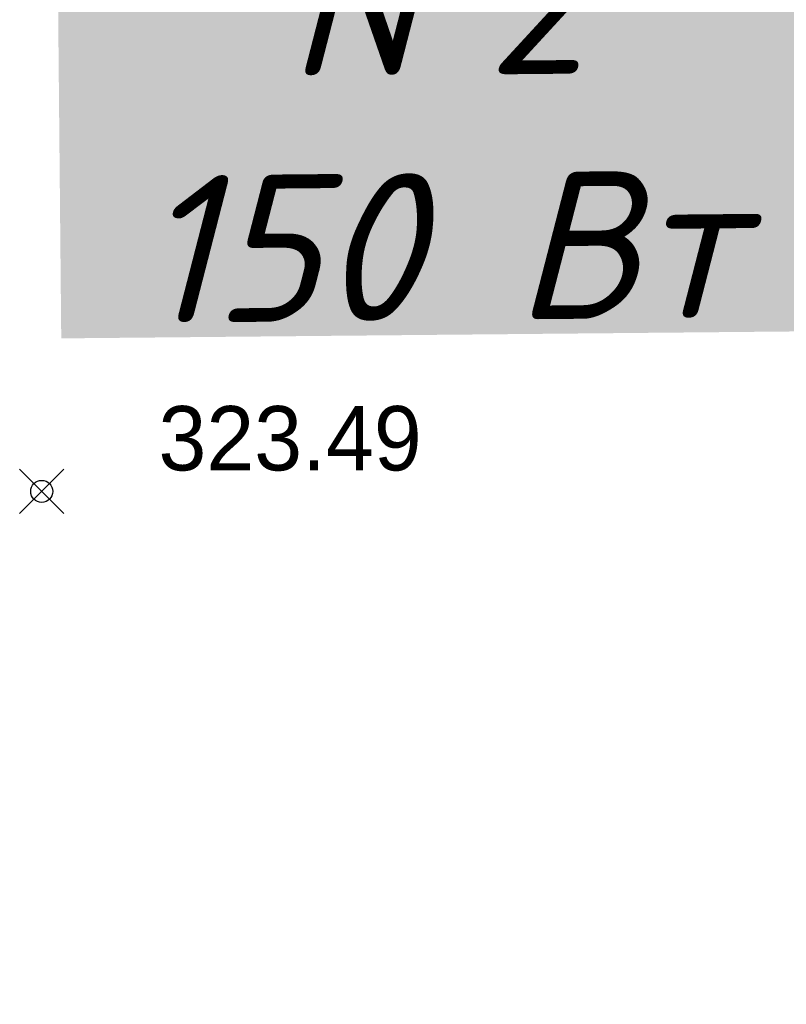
# Model space of a CAD drawing. Header units: metres. Extents: x 703615 to 712205, y 4306166 to 4311183.
# Tile 62 of 256: x 707488 to 707498, y 4306715 to 4306728. Entities that reach past the tile are written whole.
import ezdxf

# ---------------------------------------------------------------- set-up
doc = ezdxf.new("R2010")
doc.units = ezdxf.units.M
doc.header["$LTSCALE"] = 0.5
doc.header["$PDMODE"] = 35
doc.header["$PDSIZE"] = 0.3
doc.layers.add('(004) Точки рельефа', color=7, linetype='Continuous')
doc.styles.add('D-431', font='txt')
doc.styles.get("Standard").update_dxf_attribs({"font": 'times.ttf'})
doc.styles.add('X_ISO', font='isocpeui.ttf')
doc.dimstyles.new('300', dxfattribs={"dimscale": 0.5, "dimtxt": 1.25, "dimasz": 0.75, "dimexe": 0, "dimexo": 0, "dimgap": 0.5, "dimtad": 1, "dimdec": 1, "dimzin": 0, "dimdsep": 46, "dimtxsty": 'Standard', "dimblk": 'OBLIQUE', "dimcen": 0, "dimclrd": 256, "dimclre": 256, "dimclrt": 256, "dimadec": 1, "dimazin": 0, "dimtfac": 1, "dimtdec": 1, "dimtofl": 0, "dimtmove": 0, "dimatfit": 3, "dimfxl": 3, "dimtfill": 2, "dimtfillclr": 7, "dimtolj": 1, "dimtzin": 0, "dimlwd": 25, "dimlwe": -1, "dimarcsym": 0})

# ---------------------------------------------------------------- blocks, each defined once
blk = doc.blocks.new('_Oblique')
at = {"color": 0, "linetype": 'ByBlock', "lineweight": -2}
blk.add_line((-0.5, -0.5), (0.5, 0.5), dxfattribs=at)
blk = doc.blocks.new('*D194')
at = {"transparency": 16777216}
for p, q in [((707495.83, 4306746.985), (707493.856, 4306746.428)), ((707505.88, 4306711.376), (707503.905, 4306710.819))]:
    blk.add_line(p, q, dxfattribs=at)
at = {"lineweight": 25, "transparency": 16777216}
blk.add_line((707503.905, 4306710.819), (707493.856, 4306746.428), dxfattribs=at)
at = {"layer": 'Defpoints', "color": 0, "lineweight": 40, "transparency": 16777216}
for p in [(707495.83, 4306746.985), (707493.856, 4306746.428), (707505.88, 4306711.376)]:
    blk.add_point(p, dxfattribs=at)
at = {"lineweight": 25, "transparency": 16777216, "xscale": 0.375, "yscale": 0.375, "zscale": 0.375}
for p, rotation in [((707493.856, 4306746.428), 105.7600439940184), ((707503.905, 4306710.819), 285.7600439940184)]:
    blk.add_blockref('_Oblique', p, dxfattribs=dict(at, rotation=rotation))
at = {"lineweight": 30, "transparency": 16777216, "insert": (707499.428, 4306728.778), "char_height": 0.625, "attachment_point": 5, "rotation": 285.76, "bg_fill": 1, "box_fill_scale": 1.1, "bg_fill_color": 7, "bg_fill_true_color": 16777215, "bg_fill_transparency": 0}
blk.add_mtext('\\A1;37.0', dxfattribs=at)

msp = doc.modelspace()

# ---------------------------------------------------------------- linework, layer by layer
at = {"color": 0, "linetype": 'ByBlock', "lineweight": -2, "transparency": 16777216}
msp.add_point((707487.939, 4306721.968, 323.494), dxfattribs=at)

# ---------------------------------------------------------------- texts
at = {"layer": '(004) Точки рельефа', "style": 'D-431'}
msp.add_text('323.49', height=0.875, dxfattribs=at).set_placement((707489.526, 4306722.253, 323.494))
at = {"color": 5, "linetype": 'ByBlock', "ltscale": 0.5, "insert": (707493.324, 4306726.964, -325.805), "char_height": 2, "width": 9.8939, "attachment_point": 5, "rotation": 0.542, "style": 'X_ISO', "bg_fill": 1, "box_fill_scale": 1.1, "bg_fill_color": 255, "bg_fill_transparency": 0}
msp.add_mtext('{\\fISOCPEUR|b1|i1|c204|p34;№2\\P150 Вт}', dxfattribs=at)

# ---------------------------------------------------------------- dimensions: what is measured, and where the dimension line sits
at = {"color": 4, "lineweight": 30}
dim = msp.add_aligned_dim(p1=(707505.88, 4306711.376, 2.203), p2=(707495.83, 4306746.985, 2.203), distance=2.052, dimstyle='300', dxfattribs=at)
dim.commit()
dim.dimension.update_dxf_attribs({"geometry": '*D194', "text_midpoint": (707499.428, 4306728.778, 2.203)})

doc.saveas('drawing.dxf')
